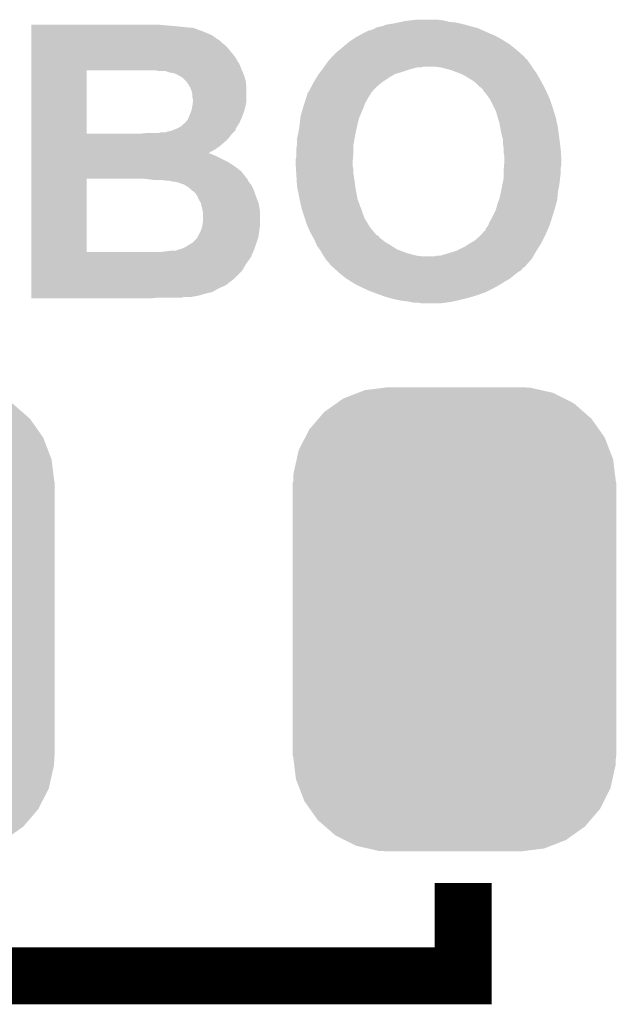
# Model space of a CAD drawing. Extents: x -0.05 to 0.95, y -0.15 to 2.1.
# Tile 14 of 28: x 0.3114 to 0.3951, y 0.38 to 0.5181. Entities that reach past the tile are written whole.
import ezdxf

# ---------------------------------------------------------------- set-up
doc = ezdxf.new("R2010")
doc.units = 0
doc.layers.get('0').update_dxf_attribs({"linetype": 'CONTINUOUS'})
doc.layers.add('ENOCEAN_5_CLICK_V101_GTO', color=14, linetype='CONTINUOUS')
doc.layers.add('ENOCEAN_5_CLICK_V101_GTS', color=12, linetype='CONTINUOUS')

# ---------------------------------------------------------------- blocks, each defined once
blk = doc.blocks.new('CUSTOM_63')
for points in [[(-0.01356, 0.03176), (-0.01259, 0.03214), (0.01383, 0.03176), (0.01215, 0.03214)], [(-0.01259, 0.03214), (-0.00989, 0.03248), (0.01215, 0.03214), (0.01065, 0.03248)], [(-0.00989, 0.03248), (-0.00935, 0.03255), (0.01065, 0.03248), (0.00935, 0.03255)], [(-0.01657, 0.03029), (-0.01563, 0.03096), (0.01674, 0.03029), (0.01541, 0.03096)], [(-0.01563, 0.03096), (-0.01356, 0.03176), (0.01541, 0.03096), (0.01383, 0.03176)], [(-0.01908, 0.02815), (-0.01829, 0.02907), (0.0192, 0.02815), (0.01814, 0.02907)], [(-0.01829, 0.02907), (-0.01657, 0.03029), (0.01814, 0.02907), (0.01674, 0.03029)], [(-0.02041, 0.0266), (-0.01908, 0.02815), (0.0203, 0.0266), (0.0192, 0.02815)], [(-0.02097, 0.02548), (-0.02041, 0.0266), (0.02108, 0.02548), (0.0203, 0.0266)], [(-0.02188, 0.02368), (-0.02097, 0.02548), (0.02177, 0.02368), (0.02108, 0.02548)], [(-0.02215, 0.02244), (-0.02188, 0.02368), (0.02225, 0.02244), (0.02177, 0.02368)], [(-0.02259, 0.0205), (-0.02215, 0.02244), (0.02249, 0.0205), (0.02225, 0.02244)], [(-0.02265, 0.0192), (-0.02259, 0.0205), (0.02265, 0.0192), (0.02249, 0.0205)], [(-0.0227, -0.0192), (-0.0227, 0.0192), (0.0227, -0.0192), (0.0227, 0.0192)], [(-0.02249, -0.0205), (-0.02265, -0.0192), (0.02259, -0.0205), (0.02265, -0.0192)], [(-0.02225, -0.02244), (-0.02249, -0.0205), (0.02215, -0.02244), (0.02259, -0.0205)], [(-0.02177, -0.02368), (-0.02225, -0.02244), (0.02188, -0.02368), (0.02215, -0.02244)], [(-0.02108, -0.02548), (-0.02177, -0.02368), (0.02097, -0.02548), (0.02188, -0.02368)], [(-0.0203, -0.0266), (-0.02108, -0.02548), (0.02041, -0.0266), (0.02097, -0.02548)], [(-0.0192, -0.02815), (-0.0203, -0.0266), (0.01908, -0.02815), (0.02041, -0.0266)], [(-0.01814, -0.02907), (-0.0192, -0.02815), (0.01829, -0.02907), (0.01908, -0.02815)], [(-0.01674, -0.03029), (-0.01814, -0.02907), (0.01657, -0.03029), (0.01829, -0.02907)], [(-0.01541, -0.03096), (-0.01674, -0.03029), (0.01563, -0.03096), (0.01657, -0.03029)], [(-0.01383, -0.03176), (-0.01541, -0.03096), (0.01356, -0.03176), (0.01563, -0.03096)], [(-0.01215, -0.03214), (-0.01383, -0.03176), (0.01259, -0.03214), (0.01356, -0.03176)], [(-0.01065, -0.03248), (-0.01215, -0.03214), (0.00989, -0.03248), (0.01259, -0.03214)], [(-0.00935, -0.03255), (-0.01065, -0.03248), (0.00935, -0.03255), (0.00989, -0.03248)]]:
    blk.add_solid(points)

msp = doc.modelspace()

# ---------------------------------------------------------------- linework, layer by layer
at = {"layer": 'ENOCEAN_5_CLICK_V101_GTO', "const_width": 0.008}
msp.add_lwpolyline([(0.3036, 0.384), (0.3736, 0.384), (0.3736, 0.397)], dxfattribs=at)
at = {"layer": 'ENOCEAN_5_CLICK_V101_GTO'}
for points in [[(0.36493, 0.5178), (0.3654, 0.5179), (0.3716, 0.5178), (0.3712, 0.5179)], [(0.3654, 0.5179), (0.3662, 0.518), (0.3712, 0.5179), (0.3708, 0.518)], [(0.3662, 0.518), (0.367, 0.5181), (0.3708, 0.518), (0.3701, 0.5181)], [(0.313, 0.5172), (0.313, 0.5174), (0.3331, 0.5172), (0.3309, 0.5174)], [(0.313, 0.517), (0.313, 0.5172), (0.3351, 0.517), (0.3331, 0.5172)], [(0.313, 0.5169), (0.313, 0.517), (0.3359, 0.5169), (0.3355, 0.517)], [(0.313, 0.5167), (0.313, 0.5169), (0.3364, 0.5167), (0.3359, 0.5169)], [(0.313, 0.5165), (0.313, 0.5167), (0.337, 0.5165), (0.3364, 0.5167)], [(0.313, 0.5159), (0.313, 0.5165), (0.3384, 0.5159), (0.337, 0.5165)], [(0.36, 0.5164), (0.3604, 0.5166), (0.3768, 0.5164), (0.37636, 0.5166)], [(0.3606, 0.5166), (0.3608, 0.5167), (0.37636, 0.5166), (0.37614, 0.5167)], [(0.3608, 0.5167), (0.3611, 0.5168), (0.37614, 0.5167), (0.37592, 0.5168)], [(0.3611, 0.5168), (0.36125, 0.5169), (0.37592, 0.5168), (0.3757, 0.5169)], [(0.36125, 0.5169), (0.3614, 0.517), (0.3757, 0.5169), (0.37533, 0.517)], [(0.3614, 0.517), (0.3618, 0.5171), (0.37533, 0.517), (0.37497, 0.5171)], [(0.3618, 0.5171), (0.3623, 0.5172), (0.37497, 0.5171), (0.3746, 0.5172)], [(0.3623, 0.5172), (0.3628, 0.5174), (0.3746, 0.5172), (0.37387, 0.5174)], [(0.3628, 0.5174), (0.3634, 0.5175), (0.37387, 0.5174), (0.3735, 0.5175)], [(0.3634, 0.5175), (0.364, 0.5176), (0.3735, 0.5175), (0.37305, 0.5176)], [(0.364, 0.5176), (0.36447, 0.5177), (0.37305, 0.5176), (0.3726, 0.5177)], [(0.36447, 0.5177), (0.36493, 0.5178), (0.3726, 0.5177), (0.3716, 0.5178)], [(0.313, 0.5154), (0.313, 0.5159), (0.3391, 0.5154), (0.3384, 0.5159)], [(0.313, 0.5152), (0.313, 0.5154), (0.3394, 0.5152), (0.3391, 0.5154)], [(0.313, 0.5149), (0.313, 0.5152), (0.3397, 0.5149), (0.3394, 0.5152)], [(0.3576, 0.515), (0.35805, 0.5153), (0.37957, 0.515), (0.3791, 0.5153)], [(0.35805, 0.5153), (0.3585, 0.5156), (0.3791, 0.5153), (0.37855, 0.5156)], [(0.3585, 0.5156), (0.35904, 0.5159), (0.37855, 0.5156), (0.378, 0.5159)], [(0.35904, 0.5159), (0.3594, 0.5161), (0.378, 0.5159), (0.37752, 0.5161)], [(0.3594, 0.5161), (0.36, 0.5164), (0.37752, 0.5161), (0.3768, 0.5164)], [(0.313, 0.5146), (0.313, 0.5149), (0.3401, 0.5146), (0.3397, 0.5149)], [(0.313, 0.5141), (0.313, 0.5146), (0.3406, 0.5141), (0.3401, 0.5146)], [(0.313, 0.5129), (0.313, 0.5141), (0.3416, 0.5129), (0.3406, 0.5141)], [(0.35605, 0.5137), (0.3563, 0.5139), (0.3813, 0.5137), (0.38106, 0.5139)], [(0.3563, 0.5139), (0.3569, 0.5144), (0.38106, 0.5139), (0.38044, 0.5144)], [(0.3569, 0.5144), (0.35713, 0.5146), (0.38044, 0.5144), (0.3802, 0.5146)], [(0.35713, 0.5146), (0.3576, 0.515), (0.3802, 0.5146), (0.37957, 0.515)], [(0.313, 0.5122), (0.313, 0.5129), (0.342, 0.5122), (0.3416, 0.5129)], [(0.3546, 0.5122), (0.35496, 0.5126), (0.3828, 0.5122), (0.3825, 0.5126)], [(0.35496, 0.5126), (0.35504, 0.5127), (0.3825, 0.5126), (0.3823, 0.5127)], [(0.35504, 0.5127), (0.35513, 0.5128), (0.3823, 0.5127), (0.3823, 0.5128)], [(0.35513, 0.5128), (0.3554, 0.5131), (0.3823, 0.5128), (0.38197, 0.5131)], [(0.3555, 0.5132), (0.3558, 0.5135), (0.38186, 0.5132), (0.38152, 0.5135)], [(0.3555, 0.5131), (0.3555, 0.5132), (0.38197, 0.5131), (0.38186, 0.5132)], [(0.3558, 0.5135), (0.35605, 0.5137), (0.38152, 0.5135), (0.3813, 0.5137)], [(0.313, 0.5121), (0.313, 0.5122), (0.3421, 0.5121), (0.342, 0.5122)], [(0.313, 0.5119), (0.313, 0.5121), (0.3422, 0.5119), (0.3421, 0.5121)], [(0.313, 0.511), (0.313, 0.5119), (0.34256, 0.511), (0.3422, 0.5119)], [(0.313, 0.5021), (0.313, 0.511), (0.3208, 0.5021), (0.3208, 0.511)], [(0.313, 0.511), (0.313, 0.511), (0.3208, 0.511), (0.3285, 0.511)], [(0.3309, 0.5109), (0.3305, 0.511), (0.3426, 0.5109), (0.34256, 0.511)], [(0.35352, 0.5107), (0.35382, 0.5111), (0.3648, 0.5107), (0.366, 0.5111)], [(0.35382, 0.5111), (0.3539, 0.5112), (0.366, 0.5111), (0.36637, 0.5112)], [(0.3539, 0.5112), (0.35404, 0.5114), (0.36637, 0.5112), (0.3671, 0.5114)], [(0.35404, 0.5114), (0.35411, 0.5115), (0.3676, 0.5114), (0.368, 0.5115)], [(0.35411, 0.5115), (0.3546, 0.5122), (0.38327, 0.5115), (0.3828, 0.5122)], [(0.3705, 0.5114), (0.3697, 0.5115), (0.38333, 0.5114), (0.38327, 0.5115)], [(0.3709, 0.5113), (0.3705, 0.5114), (0.3834, 0.5113), (0.38333, 0.5114)], [(0.3713, 0.5112), (0.3709, 0.5113), (0.38347, 0.5112), (0.3834, 0.5113)], [(0.372, 0.511), (0.3713, 0.5112), (0.38361, 0.511), (0.38347, 0.5112)], [(0.37304, 0.5106), (0.372, 0.511), (0.3839, 0.5106), (0.38361, 0.511)], [(0.3324, 0.5107), (0.3318, 0.5109), (0.34269, 0.5107), (0.3426, 0.5109)], [(0.333, 0.5106), (0.3324, 0.5107), (0.34273, 0.5106), (0.34269, 0.5107)], [(0.3335, 0.5104), (0.333, 0.5106), (0.34281, 0.5104), (0.34273, 0.5106)], [(0.33383, 0.5102), (0.3335, 0.5104), (0.3429, 0.5102), (0.34281, 0.5104)], [(0.334, 0.5101), (0.33383, 0.5102), (0.34293, 0.5101), (0.3429, 0.5102)], [(0.3343, 0.5099), (0.334, 0.5101), (0.34299, 0.5099), (0.34293, 0.5101)], [(0.3347, 0.5095), (0.3343, 0.5099), (0.3431, 0.5095), (0.34299, 0.5099)], [(0.35263, 0.5093), (0.3528, 0.5096), (0.3622, 0.5093), (0.36265, 0.5096)], [(0.3528, 0.5096), (0.35311, 0.5101), (0.36265, 0.5096), (0.3634, 0.5101)], [(0.35311, 0.5101), (0.3533, 0.5104), (0.3634, 0.5101), (0.36392, 0.5104)], [(0.3533, 0.5104), (0.35337, 0.5105), (0.36392, 0.5104), (0.3641, 0.5105)], [(0.35337, 0.5105), (0.35352, 0.5107), (0.3641, 0.5105), (0.3648, 0.5107)], [(0.3733, 0.5105), (0.37304, 0.5106), (0.38396, 0.5105), (0.3839, 0.5106)], [(0.3739, 0.5102), (0.3733, 0.5105), (0.38413, 0.5102), (0.38396, 0.5105)], [(0.3744, 0.5099), (0.3739, 0.5102), (0.3843, 0.5099), (0.38413, 0.5102)], [(0.3749, 0.5096), (0.3744, 0.5099), (0.38447, 0.5096), (0.3843, 0.5099)], [(0.3753, 0.5093), (0.3749, 0.5096), (0.38463, 0.5093), (0.38447, 0.5096)], [(0.335, 0.5091), (0.3347, 0.5095), (0.34314, 0.5091), (0.3431, 0.5095)], [(0.3353, 0.5086), (0.335, 0.5091), (0.3432, 0.5086), (0.34314, 0.5091)], [(0.3355, 0.5081), (0.3353, 0.5086), (0.3432, 0.5081), (0.3432, 0.5086)], [(0.352, 0.5081), (0.35235, 0.5088), (0.3609, 0.5081), (0.3616, 0.5088)], [(0.35235, 0.5088), (0.3524, 0.5089), (0.3616, 0.5088), (0.36172, 0.5089)], [(0.3524, 0.5089), (0.35263, 0.5093), (0.36172, 0.5089), (0.3622, 0.5093)], [(0.3756, 0.509), (0.3753, 0.5093), (0.3848, 0.509), (0.38463, 0.5093)], [(0.3759, 0.5087), (0.3756, 0.509), (0.38495, 0.5087), (0.3848, 0.509)], [(0.3762, 0.5085), (0.3759, 0.5087), (0.38505, 0.5085), (0.38495, 0.5087)], [(0.3764, 0.5083), (0.3762, 0.5085), (0.38515, 0.5083), (0.38505, 0.5085)], [(0.3764, 0.5082), (0.3764, 0.5083), (0.3852, 0.5082), (0.38515, 0.5083)], [(0.3356, 0.5077), (0.3355, 0.5081), (0.3432, 0.5077), (0.3432, 0.5081)], [(0.3356, 0.5073), (0.3356, 0.5077), (0.3432, 0.5073), (0.3432, 0.5077)], [(0.3357, 0.5069), (0.3356, 0.5073), (0.3432, 0.5069), (0.3432, 0.5073)], [(0.3357, 0.5067), (0.3357, 0.5069), (0.3432, 0.5067), (0.3432, 0.5069)], [(0.35147, 0.5068), (0.3516, 0.5072), (0.3601, 0.5068), (0.3603, 0.5072)], [(0.3516, 0.5072), (0.35173, 0.5076), (0.3603, 0.5072), (0.3606, 0.5076)], [(0.35173, 0.5076), (0.3518, 0.5078), (0.3606, 0.5076), (0.36067, 0.5078)], [(0.3518, 0.5078), (0.3518, 0.5079), (0.36067, 0.5078), (0.3607, 0.5079)], [(0.3519, 0.5079), (0.35195, 0.508), (0.3607, 0.5079), (0.3609, 0.508)], [(0.35195, 0.508), (0.352, 0.5081), (0.3609, 0.508), (0.3609, 0.5081)], [(0.37657, 0.508), (0.3764, 0.5082), (0.3853, 0.508), (0.3852, 0.5082)], [(0.3769, 0.5076), (0.37657, 0.508), (0.38548, 0.5076), (0.3853, 0.508)], [(0.3774, 0.5069), (0.3769, 0.5076), (0.3858, 0.5069), (0.38548, 0.5076)], [(0.378, 0.5057), (0.3774, 0.5069), (0.3862, 0.5057), (0.3858, 0.5069)], [(0.3355, 0.5054), (0.33562, 0.5061), (0.34292, 0.5054), (0.3431, 0.5061)], [(0.33562, 0.5061), (0.3357, 0.5066), (0.3431, 0.5061), (0.34318, 0.5066)], [(0.3357, 0.5066), (0.3357, 0.5067), (0.34318, 0.5066), (0.3432, 0.5067)], [(0.3508, 0.5046), (0.35112, 0.5057), (0.35913, 0.5046), (0.3596, 0.5057)], [(0.35112, 0.5057), (0.3513, 0.5063), (0.3596, 0.5057), (0.3598, 0.5063)], [(0.3513, 0.5063), (0.35147, 0.5068), (0.3598, 0.5063), (0.3601, 0.5068)], [(0.3782, 0.5053), (0.378, 0.5057), (0.38632, 0.5053), (0.3862, 0.5057)], [(0.3349, 0.504), (0.3351, 0.5044), (0.34238, 0.504), (0.34256, 0.5044)], [(0.3351, 0.5044), (0.33514, 0.5045), (0.34256, 0.5044), (0.3426, 0.5045)], [(0.33514, 0.5045), (0.33546, 0.5053), (0.3426, 0.5045), (0.3429, 0.5053)], [(0.33546, 0.5053), (0.3355, 0.5054), (0.3429, 0.5053), (0.34292, 0.5054)], [(0.35067, 0.5035), (0.35076, 0.5043), (0.3588, 0.5035), (0.359, 0.5043)], [(0.35076, 0.5043), (0.3508, 0.5046), (0.359, 0.5043), (0.35913, 0.5046)], [(0.37846, 0.5044), (0.3782, 0.5053), (0.3866, 0.5044), (0.38632, 0.5053)], [(0.3787, 0.5036), (0.37846, 0.5044), (0.38677, 0.5036), (0.3866, 0.5044)], [(0.33285, 0.5026), (0.33335, 0.5028), (0.3417, 0.5026), (0.3417, 0.5028)], [(0.33335, 0.5028), (0.3336, 0.5029), (0.3417, 0.5028), (0.34176, 0.5029)], [(0.3336, 0.5029), (0.3341, 0.5032), (0.34176, 0.5029), (0.34195, 0.5032)], [(0.3341, 0.5032), (0.3345, 0.5036), (0.34195, 0.5032), (0.3422, 0.5036)], [(0.3346, 0.5036), (0.3347, 0.5038), (0.3422, 0.5036), (0.34229, 0.5038)], [(0.3347, 0.5038), (0.3349, 0.504), (0.34229, 0.5038), (0.34238, 0.504)], [(0.35054, 0.5026), (0.3506, 0.5029), (0.3586, 0.5026), (0.35867, 0.5029)], [(0.3506, 0.5029), (0.35067, 0.5035), (0.35867, 0.5029), (0.3588, 0.5035)], [(0.37881, 0.503), (0.3787, 0.5036), (0.3869, 0.503), (0.38677, 0.5036)], [(0.379, 0.502), (0.37881, 0.503), (0.38703, 0.502), (0.3869, 0.503)], [(0.313, 0.502), (0.313, 0.5021), (0.3411, 0.502), (0.3412, 0.5021)], [(0.313, 0.5021), (0.313, 0.5021), (0.3282, 0.5021), (0.3208, 0.5021)], [(0.313, 0.5015), (0.313, 0.502), (0.3407, 0.5015), (0.3411, 0.502)], [(0.313, 0.501), (0.313, 0.5015), (0.3402, 0.501), (0.3407, 0.5015)], [(0.3282, 0.5021), (0.3291, 0.5022), (0.3412, 0.5021), (0.3413, 0.5022)], [(0.3309, 0.5022), (0.3312, 0.5023), (0.3413, 0.5022), (0.3414, 0.5023)], [(0.3318, 0.5023), (0.3321, 0.5024), (0.3414, 0.5023), (0.3415, 0.5024)], [(0.3321, 0.5024), (0.3326, 0.5025), (0.3415, 0.5024), (0.3416, 0.5025)], [(0.3326, 0.5025), (0.33285, 0.5026), (0.3416, 0.5025), (0.3417, 0.5026)], [(0.3503, 0.5014), (0.35034, 0.5016), (0.35836, 0.5014), (0.3584, 0.5016)], [(0.3503, 0.5006), (0.3503, 0.5014), (0.35822, 0.5006), (0.35836, 0.5014)], [(0.35034, 0.5016), (0.35054, 0.5026), (0.3584, 0.5016), (0.3586, 0.5026)], [(0.37914, 0.5015), (0.379, 0.502), (0.3871, 0.5015), (0.38703, 0.502)], [(0.3792, 0.5013), (0.37914, 0.5015), (0.38712, 0.5013), (0.3871, 0.5015)], [(0.313, 0.5004), (0.313, 0.501), (0.3395, 0.5004), (0.3402, 0.501)], [(0.313, 0.4999), (0.313, 0.5004), (0.3388, 0.4999), (0.3395, 0.5004)], [(0.3502, 0.5), (0.35028, 0.5005), (0.3582, 0.5), (0.3582, 0.5005)], [(0.3502, 0.4994), (0.3502, 0.5), (0.3582, 0.4994), (0.3582, 0.5)], [(0.35028, 0.5005), (0.3503, 0.5006), (0.3582, 0.5005), (0.35822, 0.5006)], [(0.3792, 0.5006), (0.3792, 0.5013), (0.38721, 0.5006), (0.38712, 0.5013)], [(0.3793, 0.5), (0.3792, 0.5006), (0.38729, 0.5), (0.38721, 0.5006)], [(0.3793, 0.4999), (0.3793, 0.5), (0.3873, 0.4999), (0.38729, 0.5)], [(0.313, 0.4994), (0.313, 0.4999), (0.3379, 0.4994), (0.3388, 0.4999)], [(0.313, 0.4993), (0.313, 0.4994), (0.338, 0.4993), (0.3379, 0.4994)], [(0.313, 0.4992), (0.313, 0.4993), (0.3384, 0.4992), (0.3382, 0.4993)], [(0.313, 0.4993), (0.313, 0.4993), (0.3382, 0.4993), (0.338, 0.4993)], [(0.313, 0.4989), (0.313, 0.4992), (0.3391, 0.4989), (0.3384, 0.4992)], [(0.313, 0.4981), (0.313, 0.4989), (0.3407, 0.4981), (0.3391, 0.4989)], [(0.3501, 0.4985), (0.3502, 0.4989), (0.35813, 0.4985), (0.35816, 0.4989)], [(0.3502, 0.4989), (0.3502, 0.4994), (0.35816, 0.4989), (0.3582, 0.4994)], [(0.3793, 0.4994), (0.3793, 0.4999), (0.38733, 0.4994), (0.3873, 0.4999)], [(0.3794, 0.4989), (0.3793, 0.4994), (0.38736, 0.4989), (0.38733, 0.4994)], [(0.3794, 0.4983), (0.3794, 0.4989), (0.38739, 0.4983), (0.38736, 0.4989)], [(0.313, 0.4975), (0.313, 0.4981), (0.3416, 0.4975), (0.3407, 0.4981)], [(0.313, 0.4968), (0.313, 0.4975), (0.3425, 0.4968), (0.3416, 0.4975)], [(0.3501, 0.4982), (0.3501, 0.4985), (0.3581, 0.4982), (0.35813, 0.4985)], [(0.3501, 0.4979), (0.3501, 0.4982), (0.3581, 0.4979), (0.3581, 0.4982)], [(0.35012, 0.4976), (0.3501, 0.4979), (0.3581, 0.4976), (0.3581, 0.4979)], [(0.35015, 0.4971), (0.35012, 0.4976), (0.3582, 0.4971), (0.3581, 0.4976)], [(0.3793, 0.4971), (0.37932, 0.4973), (0.3873, 0.4971), (0.3873, 0.4973)], [(0.37932, 0.4973), (0.37936, 0.4978), (0.3873, 0.4973), (0.3874, 0.4978)], [(0.37936, 0.4978), (0.37938, 0.4981), (0.3874, 0.4978), (0.3874, 0.4981)], [(0.37938, 0.4981), (0.3794, 0.4983), (0.3874, 0.4981), (0.38739, 0.4983)], [(0.313, 0.4959), (0.313, 0.4968), (0.3432, 0.4959), (0.3425, 0.4968)], [(0.313, 0.4958), (0.313, 0.4959), (0.3433, 0.4958), (0.3432, 0.4959)], [(0.313, 0.4855), (0.313, 0.4958), (0.3208, 0.4855), (0.3208, 0.4958)], [(0.3296, 0.4957), (0.3288, 0.4958), (0.34335, 0.4957), (0.3433, 0.4958)], [(0.35018, 0.4966), (0.35015, 0.4971), (0.3582, 0.4966), (0.3582, 0.4971)], [(0.35023, 0.4959), (0.35018, 0.4966), (0.3583, 0.4959), (0.3582, 0.4966)], [(0.35026, 0.4953), (0.35023, 0.4959), (0.3584, 0.4953), (0.3583, 0.4959)], [(0.3791, 0.4949), (0.37928, 0.4958), (0.3871, 0.4949), (0.3872, 0.4958)], [(0.37928, 0.4958), (0.3793, 0.4959), (0.3872, 0.4958), (0.38721, 0.4959)], [(0.3793, 0.4966), (0.3793, 0.4971), (0.3873, 0.4966), (0.3873, 0.4971)], [(0.3793, 0.4959), (0.3793, 0.4966), (0.38721, 0.4959), (0.3873, 0.4966)], [(0.3303, 0.4956), (0.3296, 0.4957), (0.3434, 0.4956), (0.34335, 0.4957)], [(0.332, 0.4955), (0.3315, 0.4956), (0.34345, 0.4955), (0.3434, 0.4956)], [(0.3328, 0.4954), (0.3324, 0.4955), (0.3435, 0.4954), (0.34345, 0.4955)], [(0.3335, 0.4953), (0.333, 0.4954), (0.34358, 0.4953), (0.3435, 0.4954)], [(0.3344, 0.495), (0.3335, 0.4953), (0.34382, 0.495), (0.34358, 0.4953)], [(0.33457, 0.4949), (0.3344, 0.495), (0.3439, 0.4949), (0.34382, 0.495)], [(0.3349, 0.4947), (0.33457, 0.4949), (0.344, 0.4947), (0.3439, 0.4949)], [(0.3353, 0.4944), (0.3349, 0.4947), (0.34415, 0.4944), (0.344, 0.4947)], [(0.3354, 0.4943), (0.3353, 0.4944), (0.3442, 0.4943), (0.34415, 0.4944)], [(0.3503, 0.4947), (0.35026, 0.4953), (0.35847, 0.4947), (0.3584, 0.4953)], [(0.35034, 0.4945), (0.3503, 0.4947), (0.3585, 0.4945), (0.35847, 0.4947)], [(0.3506, 0.4932), (0.35034, 0.4945), (0.35874, 0.4932), (0.3585, 0.4945)], [(0.3789, 0.4939), (0.3791, 0.4949), (0.3869, 0.4939), (0.3871, 0.4949)], [(0.3356, 0.4941), (0.3354, 0.4943), (0.34427, 0.4941), (0.3442, 0.4943)], [(0.3359, 0.4939), (0.3356, 0.4941), (0.34433, 0.4939), (0.34427, 0.4941)], [(0.3361, 0.4937), (0.3359, 0.4939), (0.3444, 0.4937), (0.34433, 0.4939)], [(0.3362, 0.4935), (0.3361, 0.4937), (0.34447, 0.4935), (0.3444, 0.4937)], [(0.3363, 0.4934), (0.3362, 0.4935), (0.3445, 0.4934), (0.34447, 0.4935)], [(0.3365, 0.4929), (0.3363, 0.4934), (0.3447, 0.4929), (0.3445, 0.4934)], [(0.35066, 0.4929), (0.3506, 0.4932), (0.3588, 0.4929), (0.35874, 0.4932)], [(0.3787, 0.493), (0.3789, 0.4939), (0.38682, 0.493), (0.3869, 0.4939)], [(0.3368, 0.4924), (0.3365, 0.4929), (0.3449, 0.4924), (0.3447, 0.4929)], [(0.3369, 0.492), (0.3368, 0.4924), (0.34497, 0.492), (0.3449, 0.4924)], [(0.337, 0.4915), (0.3369, 0.492), (0.34506, 0.4915), (0.34497, 0.492)], [(0.3509, 0.4918), (0.35066, 0.4929), (0.35921, 0.4918), (0.3588, 0.4929)], [(0.35105, 0.4913), (0.3509, 0.4918), (0.3594, 0.4913), (0.35921, 0.4918)], [(0.3782, 0.4914), (0.37827, 0.4917), (0.38641, 0.4914), (0.3865, 0.4917)], [(0.37827, 0.4917), (0.3784, 0.4922), (0.3865, 0.4917), (0.38664, 0.4922)], [(0.3784, 0.4922), (0.37862, 0.4928), (0.38664, 0.4922), (0.3868, 0.4928)], [(0.37862, 0.4928), (0.3787, 0.493), (0.3868, 0.4928), (0.38682, 0.493)], [(0.33705, 0.4913), (0.337, 0.4915), (0.3451, 0.4913), (0.34506, 0.4915)], [(0.3371, 0.4911), (0.33705, 0.4913), (0.3451, 0.4911), (0.3451, 0.4913)], [(0.3371, 0.4898), (0.3371, 0.4911), (0.3451, 0.4898), (0.3451, 0.4911)], [(0.3513, 0.4905), (0.35105, 0.4913), (0.35967, 0.4905), (0.3594, 0.4913)], [(0.35133, 0.4904), (0.3513, 0.4905), (0.3597, 0.4904), (0.35967, 0.4905)], [(0.35157, 0.4897), (0.35133, 0.4904), (0.3601, 0.4897), (0.3597, 0.4904)], [(0.3776, 0.4902), (0.3777, 0.4904), (0.38603, 0.4902), (0.3861, 0.4904)], [(0.3777, 0.4904), (0.3782, 0.4914), (0.3861, 0.4904), (0.38641, 0.4914)], [(0.3368, 0.4885), (0.337, 0.4891), (0.345, 0.4885), (0.34509, 0.4891)], [(0.337, 0.4891), (0.33701, 0.4892), (0.34509, 0.4891), (0.3451, 0.4892)], [(0.33701, 0.4892), (0.3371, 0.4898), (0.3451, 0.4892), (0.3451, 0.4898)], [(0.3517, 0.4893), (0.35157, 0.4897), (0.36035, 0.4893), (0.3601, 0.4897)], [(0.35188, 0.4889), (0.3517, 0.4893), (0.3606, 0.4889), (0.36035, 0.4893)], [(0.35215, 0.4883), (0.35188, 0.4889), (0.3611, 0.4883), (0.3606, 0.4889)], [(0.3768, 0.4888), (0.3771, 0.4892), (0.38553, 0.4888), (0.3857, 0.4892)], [(0.3771, 0.4892), (0.3773, 0.4897), (0.3857, 0.4892), (0.38587, 0.4897)], [(0.3773, 0.4897), (0.3776, 0.4902), (0.38587, 0.4897), (0.38603, 0.4902)], [(0.3362, 0.4874), (0.3364, 0.4877), (0.3448, 0.4874), (0.3449, 0.4877)], [(0.3364, 0.4877), (0.3368, 0.4885), (0.3449, 0.4877), (0.345, 0.4885)], [(0.3522, 0.4882), (0.35215, 0.4883), (0.3612, 0.4882), (0.3611, 0.4883)], [(0.35226, 0.4881), (0.3522, 0.4882), (0.3613, 0.4881), (0.3612, 0.4882)], [(0.35237, 0.4879), (0.35226, 0.4881), (0.3614, 0.4879), (0.3613, 0.4881)], [(0.35242, 0.4878), (0.35237, 0.4879), (0.3617, 0.4878), (0.3614, 0.4879)], [(0.35259, 0.4875), (0.35242, 0.4878), (0.3619, 0.4875), (0.3617, 0.4878)], [(0.3527, 0.4873), (0.35259, 0.4875), (0.36217, 0.4873), (0.3619, 0.4875)], [(0.3752, 0.4871), (0.3758, 0.4876), (0.38475, 0.4871), (0.385, 0.4876)], [(0.3758, 0.4876), (0.3762, 0.488), (0.385, 0.4876), (0.3852, 0.488)], [(0.3762, 0.488), (0.3764, 0.4882), (0.3852, 0.488), (0.38528, 0.4882)], [(0.3764, 0.4883), (0.3765, 0.4884), (0.38532, 0.4883), (0.38537, 0.4884)], [(0.3764, 0.4882), (0.3764, 0.4883), (0.38528, 0.4882), (0.38532, 0.4883)], [(0.3765, 0.4884), (0.3767, 0.4885), (0.38537, 0.4884), (0.38541, 0.4885)], [(0.3767, 0.4885), (0.3768, 0.4888), (0.38541, 0.4885), (0.38553, 0.4888)], [(0.3342, 0.486), (0.3346, 0.4862), (0.34433, 0.486), (0.3444, 0.4862)], [(0.3346, 0.4862), (0.3356, 0.4868), (0.3444, 0.4862), (0.3446, 0.4868)], [(0.3356, 0.4868), (0.3362, 0.4874), (0.3446, 0.4868), (0.3448, 0.4874)], [(0.35288, 0.4869), (0.3527, 0.4873), (0.3627, 0.4869), (0.36217, 0.4873)], [(0.35301, 0.4866), (0.35288, 0.4869), (0.3632, 0.4866), (0.3627, 0.4869)], [(0.3531, 0.4864), (0.35301, 0.4866), (0.36351, 0.4864), (0.3632, 0.4866)], [(0.35346, 0.4859), (0.3531, 0.4864), (0.3643, 0.4859), (0.36351, 0.4864)], [(0.3727, 0.4857), (0.3739, 0.4863), (0.3839, 0.4857), (0.38428, 0.4863)], [(0.3739, 0.4863), (0.3745, 0.4867), (0.38428, 0.4863), (0.38454, 0.4867)], [(0.3745, 0.4867), (0.37467, 0.4868), (0.38454, 0.4867), (0.3846, 0.4868)], [(0.37467, 0.4868), (0.3752, 0.4871), (0.3846, 0.4868), (0.38475, 0.4871)], [(0.313, 0.485), (0.313, 0.4855), (0.3439, 0.485), (0.34412, 0.4855)], [(0.313, 0.4855), (0.313, 0.4855), (0.331, 0.4855), (0.3208, 0.4855)], [(0.313, 0.4849), (0.313, 0.485), (0.3439, 0.4849), (0.3439, 0.485)], [(0.313, 0.4846), (0.313, 0.4849), (0.3437, 0.4846), (0.3439, 0.4849)], [(0.331, 0.4855), (0.3319, 0.4856), (0.34412, 0.4855), (0.34417, 0.4856)], [(0.3319, 0.4856), (0.3326, 0.4857), (0.34417, 0.4856), (0.34421, 0.4857)], [(0.3333, 0.4857), (0.3335, 0.4858), (0.34421, 0.4857), (0.34426, 0.4858)], [(0.3335, 0.4858), (0.3338, 0.4859), (0.34426, 0.4858), (0.3443, 0.4859)], [(0.3338, 0.4859), (0.3342, 0.486), (0.3443, 0.4859), (0.34433, 0.486)], [(0.3536, 0.4857), (0.35346, 0.4859), (0.36482, 0.4857), (0.3643, 0.4859)], [(0.35377, 0.4854), (0.3536, 0.4857), (0.3656, 0.4854), (0.36482, 0.4857)], [(0.35389, 0.4852), (0.35377, 0.4854), (0.3663, 0.4852), (0.3656, 0.4854)], [(0.354, 0.485), (0.35389, 0.4852), (0.3671, 0.485), (0.3663, 0.4852)], [(0.35407, 0.4849), (0.354, 0.485), (0.3679, 0.4849), (0.3671, 0.485)], [(0.35433, 0.4845), (0.35407, 0.4849), (0.3832, 0.4845), (0.38343, 0.4849)], [(0.3696, 0.4849), (0.3699, 0.485), (0.38343, 0.4849), (0.38349, 0.485)], [(0.3704, 0.485), (0.3714, 0.4853), (0.38349, 0.485), (0.38367, 0.4853)], [(0.3714, 0.4853), (0.3727, 0.4857), (0.38367, 0.4853), (0.3839, 0.4857)], [(0.313, 0.4842), (0.313, 0.4846), (0.3434, 0.4842), (0.3437, 0.4846)], [(0.313, 0.4836), (0.313, 0.4842), (0.343, 0.4836), (0.3434, 0.4842)], [(0.313, 0.4829), (0.313, 0.4836), (0.3426, 0.4829), (0.343, 0.4836)], [(0.3544, 0.4844), (0.35433, 0.4845), (0.38311, 0.4844), (0.3832, 0.4845)], [(0.3547, 0.4841), (0.3544, 0.4844), (0.38284, 0.4841), (0.38311, 0.4844)], [(0.355, 0.4837), (0.3547, 0.4841), (0.38248, 0.4837), (0.38284, 0.4841)], [(0.3552, 0.4835), (0.355, 0.4837), (0.3823, 0.4835), (0.38248, 0.4837)], [(0.35531, 0.4834), (0.3552, 0.4835), (0.3822, 0.4834), (0.3823, 0.4835)], [(0.35542, 0.4833), (0.35531, 0.4834), (0.382, 0.4833), (0.3822, 0.4834)], [(0.313, 0.4817), (0.313, 0.4829), (0.3414, 0.4817), (0.3426, 0.4829)], [(0.35576, 0.483), (0.35542, 0.4833), (0.3818, 0.483), (0.382, 0.4833)], [(0.35609, 0.4827), (0.35576, 0.483), (0.3813, 0.4827), (0.3818, 0.483)], [(0.3562, 0.4826), (0.35609, 0.4827), (0.38117, 0.4826), (0.3813, 0.4827)], [(0.35657, 0.4823), (0.3562, 0.4826), (0.3808, 0.4823), (0.38117, 0.4826)], [(0.3572, 0.4818), (0.35657, 0.4823), (0.3802, 0.4818), (0.3808, 0.4823)], [(0.313, 0.4811), (0.313, 0.4817), (0.3406, 0.4811), (0.3414, 0.4817)], [(0.313, 0.481), (0.313, 0.4811), (0.3405, 0.481), (0.3406, 0.4811)], [(0.313, 0.4808), (0.313, 0.481), (0.3402, 0.4808), (0.3405, 0.481)], [(0.313, 0.4806), (0.313, 0.4808), (0.3397, 0.4806), (0.3402, 0.4808)], [(0.313, 0.4803), (0.313, 0.4806), (0.3391, 0.4803), (0.3397, 0.4806)], [(0.35783, 0.4814), (0.3572, 0.4818), (0.3795, 0.4814), (0.3802, 0.4818)], [(0.3583, 0.4811), (0.35783, 0.4814), (0.37902, 0.4811), (0.3795, 0.4814)], [(0.3587, 0.4809), (0.3583, 0.4811), (0.3787, 0.4809), (0.37902, 0.4811)], [(0.3595, 0.4805), (0.3587, 0.4809), (0.37798, 0.4805), (0.3787, 0.4809)], [(0.313, 0.4799), (0.313, 0.4803), (0.3384, 0.4799), (0.3391, 0.4803)], [(0.313, 0.4797), (0.313, 0.4799), (0.3375, 0.4797), (0.3384, 0.4799)], [(0.313, 0.4794), (0.313, 0.4797), (0.3365, 0.4794), (0.3375, 0.4797)], [(0.313, 0.4792), (0.313, 0.4794), (0.3354, 0.4792), (0.3365, 0.4794)], [(0.35972, 0.4804), (0.3595, 0.4805), (0.3778, 0.4804), (0.37798, 0.4805)], [(0.3606, 0.48), (0.35972, 0.4804), (0.377, 0.48), (0.3778, 0.4804)], [(0.36088, 0.4799), (0.3606, 0.48), (0.3768, 0.4799), (0.377, 0.48)], [(0.36197, 0.4795), (0.36088, 0.4799), (0.3757, 0.4795), (0.3768, 0.4799)], [(0.3628, 0.4792), (0.36197, 0.4795), (0.37472, 0.4792), (0.3757, 0.4795)], [(0.313, 0.4791), (0.313, 0.4792), (0.334, 0.4791), (0.3344, 0.4792)], [(0.313, 0.479), (0.313, 0.4791), (0.32961, 0.479), (0.3306, 0.4791)], [(0.3296, 0.479), (0.313, 0.479), (0.3296, 0.479), (0.32961, 0.479)], [(0.36317, 0.4791), (0.3628, 0.4792), (0.3744, 0.4791), (0.37472, 0.4792)], [(0.3639, 0.4789), (0.36317, 0.4791), (0.3736, 0.4789), (0.3744, 0.4791)], [(0.3644, 0.4788), (0.3639, 0.4789), (0.3732, 0.4788), (0.3736, 0.4789)], [(0.3649, 0.4787), (0.3644, 0.4788), (0.37273, 0.4787), (0.3732, 0.4788)], [(0.3658, 0.4786), (0.3649, 0.4787), (0.37227, 0.4786), (0.37273, 0.4787)], [(0.36625, 0.4785), (0.3658, 0.4786), (0.3718, 0.4785), (0.37227, 0.4786)], [(0.3667, 0.4784), (0.36625, 0.4785), (0.37105, 0.4784), (0.3718, 0.4785)], [(0.3679, 0.4783), (0.3674, 0.4784), (0.3703, 0.4783), (0.37105, 0.4784)]]:
    msp.add_solid(points, dxfattribs=at)

# ---------------------------------------------------------------- block references
at = {"layer": 'ENOCEAN_5_CLICK_V101_GTS'}
for p in [(0.2936, 0.434), (0.3724, 0.434)]:
    msp.add_blockref('CUSTOM_63', p, dxfattribs=at)

doc.saveas('drawing.dxf')
